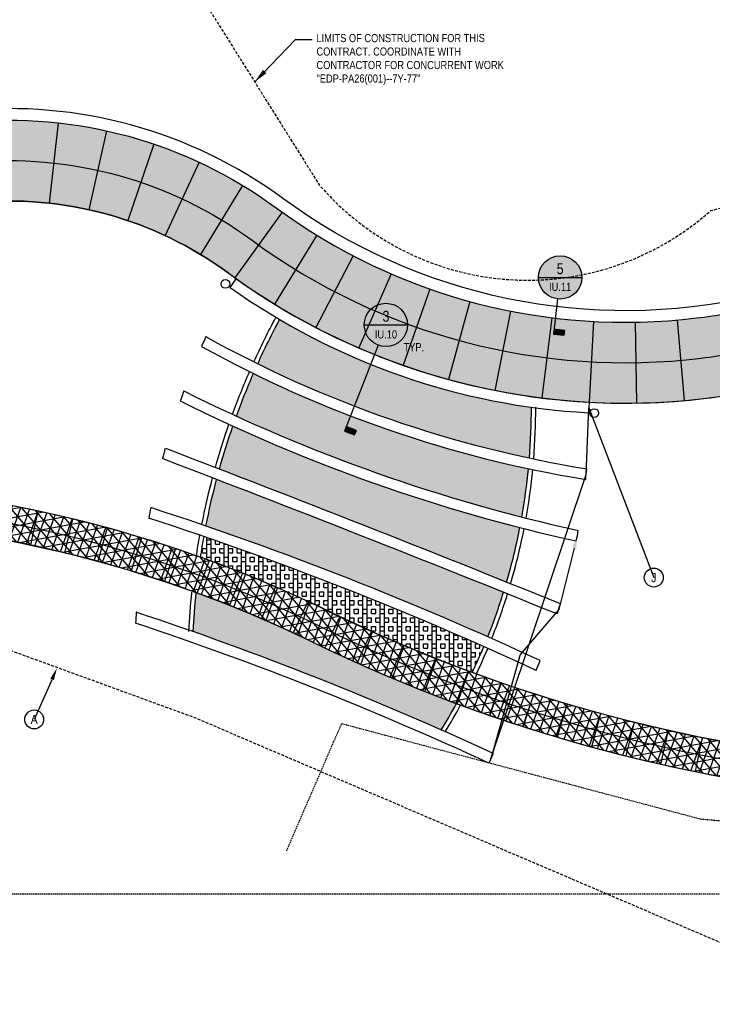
# Model space of a CAD drawing. Extents: x -7 to 1611950, y -7 to 575670.
# Tile 22 of 25: x 1610194 to 1610313, y 574926 to 575096. Entities that reach past the tile are written whole.
import ezdxf
from ezdxf import colors
from ezdxf.entities.mleader import LeaderData, LeaderLine
from ezdxf.enums import TextEntityAlignment as Align
from ezdxf.math import Vec2, Vec3

# ---------------------------------------------------------------- set-up
doc = ezdxf.new("R2010")
doc.units = 0
doc.header["$MEASUREMENT"] = 0
for name, pattern in [('3001.687.19 I09 Tree Protection$0$HIDDEN', [0.375, 0.25, -0.125]), ('DASHED', [0.75, 0.5, -0.25]), ('HIDDEN', [0.375, 0.25, -0.125])]:
    doc.linetypes.add(name, pattern=pattern)
for name, color, linetype in [('3001.687.19 I09 Tree Protection$0$L-TREE-PROTECT', 5, '3001.687.19 I09 Tree Protection$0$HIDDEN'), ('3001.687.19 P-Series Lighting$0$EN-LITE', 3, 'Continuous'), ('L-ANNO-MACH', 7, 'HIDDEN'), ('L-ANNO-MACH-OVERALL', 7, 'HIDDEN'), ('L-PAVE-JONT', 1, 'Continuous'), ('L-PAVE-SDWK', 4, 'Continuous'), ('L-SITE-BID-OPTA', 1, 'Continuous'), ('L-SITE-RTWL', 5, 'Continuous'), ('L-STON-HTCH', 9, 'Continuous'), ('X-XREF-SURV', 252, 'Continuous')]:
    doc.layers.add(name, color=color, linetype=linetype)
for name, color, linetype, lineweight in [('L-ANNO-KEYN', 2, 'Continuous', 25), ('L-ANNO-KEYN-20SC', 2, 'Continuous', 25), ('L-ANNO-NOTE', 2, 'Continuous', 25), ('L-ANNO-SCRN', 9, 'Continuous', 25), ('P-LOW', 4, 'DASHED', 30)]:
    doc.layers.add(name, color=color, linetype=linetype, lineweight=lineweight)
doc.layers.add('L-ANNO-NPLT', color=8, linetype='Continuous', plot=False)
doc.layers.add('L-ANNO-TTLB-NPLT', color=8, linetype='Continuous', plot=False)
doc.styles.add('3001.687.19 P-Series Lighting$0$SIMPLEX', font='ARIALN.TTF')
doc.styles.add('RDG Standard', font='ARIALN.TTF')
doc.styles.add('RDG_Standard', font='ARIALN.TTF')
doc.styles.get("Standard").update_dxf_attribs({"font": 'arial.ttf'})
doc.styles.add('X-HLVM1S', font='ARIALN.TTF')
doc.dimstyles.new('RDG-ENG$7', dxfattribs={"dimscale": 12, "dimtxt": 0.09375, "dimasz": 0.125, "dimexe": 0.0625, "dimexo": 0.0625, "dimgap": 0.03125, "dimtad": 1, "dimlfac": 12, "dimzin": 3, "dimdsep": 46, "dimlunit": 4, "dimtxsty": 'RDG Standard', "dimblk": 'ARCHTICK', "dimcen": 0.0937, "dimclrd": 256, "dimclre": 256, "dimclrt": 256, "dimadec": 0, "dimazin": 0, "dimtfac": 0.75, "dimtofl": 0, "dimtmove": 0, "dimatfit": 3, "dimfxl": 1, "dimtolj": 1, "dimtzin": 0, "dimarcsym": 0})
pattern_1 = [(90, (0, 0), (-3, 1.83697019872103e-16), []), (90, (0.75, 0), (-3, 1.83697019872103e-16), []), (0, (0, 0), (0, 3), [-0.75, 0.75]), (0, (0, 0.75), (0, 3), [-0.75, 0.75]), (0, (0, 1.5), (0, 3), [0.75, -0.75]), (0, (0, 2.25), (0, 3), [0.75, -0.75]), (90, (1.5, 0), (-3, 1.83697019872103e-16), [0.75, -0.75]), (90, (2.25, 0), (-3, 1.83697019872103e-16), [0.75, -0.75])]

# ---------------------------------------------------------------- blocks, each defined once
blk = doc.blocks.new('*U63')
at = {"layer": 'L-PAVE-JONT'}
blk.add_line((-1.830613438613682e-10, 2.999999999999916), (-7.615952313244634e-11, -2.9999999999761), dxfattribs=at)
blk = doc.blocks.new('*U64')
at = {"layer": 'L-PAVE-JONT', "color": 0, "linetype": 'ByBlock', "lineweight": -2, "transparency": 16777216}
for p, rotation in [((1610196.130691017, 575008.2949774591), 347.9477263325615), ((1610202.068365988, 575006.939829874), 346.33960181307), ((1610207.965672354, 575005.4185847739), 344.7314772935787), ((1610213.817964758, 575003.732440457), 343.1233527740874), ((1610219.620633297, 575001.8827251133), 341.5152282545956), ((1610225.369107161, 574999.8708957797), 339.9071037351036), ((1610231.058858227, 574997.6985371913), 338.2989792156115), ((1610236.68540463, 574995.3673605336), 336.6908546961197), ((1610242.244314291, 574992.8792020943), 335.082730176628), ((1610247.739648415, 574990.2533305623), 334.4974693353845), ((1610253.265600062, 574987.6926351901), 335.7770407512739), ((1610258.847356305, 574985.2559777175), 337.0566121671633), ((1610264.482133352, 574982.9445733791), 338.3361835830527), ((1610270.167120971, 574980.7595749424), 339.6157549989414), ((1610275.899483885, 574978.7020721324), 340.8953264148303), ((1610281.676363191, 574976.7730910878), 342.1748978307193), ((1610287.494877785, 574974.97359385), 343.4544692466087), ((1610293.352125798, 574973.3044778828), 344.734040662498), ((1610299.245186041, 574971.7665756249), 346.0136120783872), ((1610305.171119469, 574970.3606540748), 347.2931834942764), ((1610311.126970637, 574969.087414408), 348.5727549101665)]:
    blk.add_blockref('*U63', p, dxfattribs=dict(at, rotation=rotation))
blk = doc.blocks.new('*U59')
at = {"layer": 'L-PAVE-JONT'}
blk.add_line((-1.971223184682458e-11, 6.999999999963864), (5.255071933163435e-10, -7.00000000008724), dxfattribs=at)
blk = doc.blocks.new('*U60')
at = {"layer": 'L-PAVE-JONT', "color": 0, "linetype": 'ByBlock', "lineweight": -2, "transparency": 16777216}
for p, rotation in [((1610199.509694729, 575071.4874065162), 353.7475588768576), ((1610207.134824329, 575070.2288639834), 347.5078753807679), ((1610214.577993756, 575068.1490179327), 341.2681918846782), ((1610221.751015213, 575065.2725106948), 335.0285083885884), ((1610228.568901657, 575061.6334235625), 328.7888248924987), ((1610234.964089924, 575057.2927567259), 324.3919354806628), ((1610241.404782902, 575053.017478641), 328.4563164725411), ((1610248.132298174, 575049.2094519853), 332.520697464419), ((1610255.112796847, 575045.8878308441), 336.5850784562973), ((1610262.311167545, 575043.0693227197), 340.6494594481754), ((1610269.691203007, 575040.7681044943), 344.7138404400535), ((1610277.215782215, 575038.9957511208), 348.7782214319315), ((1610284.847057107, 575037.7611774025), 352.8426024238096), ((1610292.546642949, 575037.0705931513), 356.9069834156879), ((1610307.995685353, 575037.3325336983), 5.035745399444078), ((1610300.275811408, 575036.9274719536), 0.9713644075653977)]:
    blk.add_blockref('*U59', p, dxfattribs=dict(at, rotation=rotation))
blk = doc.blocks.new('*U113')
at = {"layer": 'L-ANNO-KEYN', "true_color": 0xffffff}
h = blk.add_hatch(color=7, dxfattribs=at)
edge = h.paths.add_edge_path()
edge.add_arc((4.158625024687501e-05, 0.0004720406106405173), 0.2500420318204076, 0, 360)
at = {"layer": 'L-ANNO-KEYN'}
blk.add_hatch(color=256, dxfattribs=at).paths.add_polyline_path([(-0.3611053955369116, -1.27054023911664), (-0.3407965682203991, -1.218440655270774), (-0.4572609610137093, -1.173041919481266), (-0.4775697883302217, -1.225141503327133)])
for p, q in [((-0.25, -2.442490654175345e-16), (0.2499999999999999, -5.275239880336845e-16)), ((-0.09079747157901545, -0.2329287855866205), (-0.4775697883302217, -1.225141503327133))]:
    blk.add_line(p, q, dxfattribs=at)
blk.add_lwpolyline([(-0.3611053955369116, -1.27054023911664), (-0.3407965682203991, -1.218440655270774), (-0.4572609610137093, -1.173041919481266), (-0.4775697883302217, -1.225141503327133)], close=True, dxfattribs=at)
blk.add_circle((-5.551115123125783e-17, -2.442490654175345e-16), 0.2499999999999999, dxfattribs=at)
at = {"layer": 'L-ANNO-KEYN', "style": 'X-HLVM1S', "flags": 8}
blk.add_attdef('VIEWNUMBER', text='', height=0.125, dxfattribs=at).set_placement((-5.551115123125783e-17, -2.220446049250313e-16), align=Align.BOTTOM_CENTER)
blk.add_attdef('SHEETNUMBER', text='', height=0.09375, dxfattribs=at).set_placement((-5.551115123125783e-17, -0.06250000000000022), align=Align.TOP_CENTER)
at = {"layer": 'L-ANNO-KEYN', "style": 'RDG_Standard'}
blk.add_attdef('DESC', text='', height=0.09375, dxfattribs=at).set_placement((0.001255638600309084, -0.3710050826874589), align=Align.CENTER)
blk = doc.blocks.new('*U112')
at = {"layer": 'L-ANNO-KEYN', "true_color": 0xffffff}
h = blk.add_hatch(color=7, dxfattribs=at)
edge = h.paths.add_edge_path()
edge.add_arc((4.158625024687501e-05, 0.0004720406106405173), 0.2500420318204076, 0, 360)
at = {"layer": 'L-ANNO-KEYN'}
blk.add_hatch(color=256, dxfattribs=at).paths.add_polyline_path([(0.04835961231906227, -0.6682220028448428), (0.05479993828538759, -0.6126761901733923), (-0.0693682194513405, -0.5982793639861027), (-0.07580854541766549, -0.653825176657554)])
for p, q in [((-0.25, -2.442490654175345e-16), (0.2499999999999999, -5.275239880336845e-16)), ((-0.02879365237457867, -0.2483363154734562), (-0.07580854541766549, -0.653825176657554))]:
    blk.add_line(p, q, dxfattribs=at)
blk.add_lwpolyline([(0.04835961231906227, -0.6682220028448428), (0.05479993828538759, -0.6126761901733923), (-0.0693682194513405, -0.5982793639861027), (-0.07580854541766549, -0.653825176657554)], close=True, dxfattribs=at)
blk.add_circle((-5.551115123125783e-17, -2.442490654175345e-16), 0.2499999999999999, dxfattribs=at)
at = {"layer": 'L-ANNO-KEYN', "style": 'X-HLVM1S', "flags": 8}
blk.add_attdef('VIEWNUMBER', text='', height=0.125, dxfattribs=at).set_placement((-5.551115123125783e-17, -2.220446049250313e-16), align=Align.BOTTOM_CENTER)
blk.add_attdef('SHEETNUMBER', text='', height=0.09375, dxfattribs=at).set_placement((-5.551115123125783e-17, -0.06250000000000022), align=Align.TOP_CENTER)
at = {"layer": 'L-ANNO-KEYN', "style": 'RDG_Standard'}
blk.add_attdef('DESC', text='', height=0.09375, dxfattribs=at).set_placement((0.001255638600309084, -0.3710050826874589), align=Align.CENTER)
blk = doc.blocks.new('KEYNOTE-CIRCLE')
at = {"layer": 'L-ANNO-NOTE', "color": 0, "transparency": 16777216}
blk.add_circle((0, 0), 0.09710618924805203, dxfattribs=at)
at = {"layer": 'L-ANNO-NOTE', "color": 0, "transparency": 16777216, "style": 'RDG_Standard'}
blk.add_attdef('#', text='', height=0.09375, dxfattribs=at).set_placement((0, 0), align=Align.MIDDLE_CENTER)
blk = doc.blocks.new('viewports_Rebid')
at = {"layer": 'L-ANNO-MACH-OVERALL'}
blk.add_lwpolyline([(678.2274583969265, -124.6375052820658), (358.2274583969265, -124.6375052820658), (358.2274583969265, 65.36249471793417), (678.2274583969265, 65.36249471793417)], close=True, dxfattribs=at)
blk = doc.blocks.new('3001.687.19 I09 Tree Protection')
at = {"layer": '3001.687.19 I09 Tree Protection$0$L-TREE-PROTECT'}
blk.add_lwpolyline([(1610239.833996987, 574952.4307387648), (1610249.345489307, 574974.4497322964), (1610311.420491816, 574957.9357162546), (1610354.487072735, 574954.1746995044), (1610375.73456333, 574956.6398883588), (1610393.492382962, 574928.4918304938)], dxfattribs=at)
blk = doc.blocks.new('3001.687.19 P-Series Lighting$0$DM_ELEC-LF32')
blk.add_circle((0, 0), 2.999999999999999)
at = {"style": '3001.687.19 P-Series Lighting$0$SIMPLEX', "flags": 1}
blk.add_attdef('CON_CENTER', text='', height=9.600000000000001, dxfattribs=at).set_placement((0, 0), align=Align.MIDDLE_CENTER)
for tag, p in [('CON_TYPE', (0, -16.45714285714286)), ('CON_WIDTH', (0, -32.91428571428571))]:
    blk.add_attdef(tag, p, '', height=9.600000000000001, dxfattribs=at)
blk = doc.blocks.new('3001.687.19 P-Series Lighting')
at = {"layer": '3001.687.19 P-Series Lighting$0$EN-LITE', "xscale": 0.25, "yscale": 0.25, "zscale": 0.25}
for p in [(1610229.218188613, 575050.544442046), (1610293.068932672, 575028.2029732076)]:
    blk.add_blockref('3001.687.19 P-Series Lighting$0$DM_ELEC-LF32', p, dxfattribs=at)
blk = doc.blocks.new('_ArchTick')
at = {"color": 0, "linetype": 'ByBlock', "const_width": 0.15}
blk.add_lwpolyline([(-0.5, -0.5), (0.5, 0.5)], dxfattribs=at)
blk = doc.blocks.new('Bid Option A')
at = {"layer": 'L-STON-HTCH'}
h = blk.add_hatch(dxfattribs=at)
h.set_pattern_fill('BOX', color=256, scale=3)
h.set_pattern_definition(pattern_1)
edge = h.paths.add_edge_path()
edge.add_arc((1610350.061169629, 574984.4809194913), 126.5226199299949, 165.2448305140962, 168.9944097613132)
edge.add_arc((1610028.799253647, 574435.8648700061), 605.7230114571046, 66.05514807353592, 71.01379449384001, ccw=False)
edge.add_arc((1610175.446985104, 575028.8581270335), 106.728361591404, 338.3355827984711, 342.7242884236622)
edge.add_arc((1608871.465262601, 571498.0790605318), 3770.958730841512, 68.11025591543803, 68.92096622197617)
edge = h.paths.add_edge_path()
edge.add_arc((1610353.214440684, 575293.9894872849), 294.7945650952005, 245.40571419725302, 255.65832670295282, ccw=False)
edge.add_arc((1610350.061169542, 574984.4809195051), 126.5226198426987, 160.8722016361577, 164.4101690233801)
edge.add_arc((1608871.46526439, 571498.0790650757), 3772.792059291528, 68.11274471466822, 68.92384661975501, ccw=False)
edge.add_arc((1610175.44629005, 575028.8583257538), 106.7290844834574, 343.7124273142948, 344.9609860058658)
edge.add_arc((1610175.446984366, 575028.8581260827), 106.7283621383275, 344.960992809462, 348.9390472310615)
edge = h.paths.add_edge_path()
edge.add_arc((1610298.427843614, 575145.9119057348), 116.0000073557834, 233.6587569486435, 234.3920134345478)
edge.add_arc((1610298.427968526, 575145.9118090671), 116.0000014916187, 233.6650555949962, 234.3919354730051, ccw=False)
edge.add_arc((1610191.777139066, 575000.9097358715), 64.00000032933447, 53.66505521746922, 53.67661287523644)
edge = h.paths.add_edge_path()
edge.add_arc((1610324.071056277, 575218.0403182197), 202.0917002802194, 243.7938818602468, 257.9381555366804)
edge.add_arc((1610175.446984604, 575028.858137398), 106.7283620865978, 355.4601220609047, 360.1860954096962)
edge.add_arc((1610298.42796765, 575145.9118078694), 117.8333333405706, 239.4976253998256, 262.07170587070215, ccw=False)
edge.add_arc((1610350.061172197, 574984.4809254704), 126.5226197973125, 151.7401905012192, 155.6132283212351)
edge = h.paths.add_edge_path()
edge.add_arc((1610353.214440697, 575293.9894873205), 292.9612317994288, 245.3740303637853, 255.634675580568)
edge.add_arc((1610175.44698308, 575028.8581097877), 106.7283619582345, 349.9254224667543, 354.4685432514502)
edge.add_arc((1610324.071056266, 575218.0403181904), 203.9250335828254, 243.8139827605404, 258.0016369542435, ccw=False)
edge.add_arc((1610350.061174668, 574984.4809340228), 126.5226197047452, 156.4440906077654, 160.0387208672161)
edge = h.paths.add_edge_path()
edge.add_arc((1610028.799253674, 574435.8648700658), 587.7230113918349, 66.1336636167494, 70.63552310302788, ccw=False)
edge.add_arc((1610175.446979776, 575028.8581186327), 106.7283622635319, 328.651025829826, 331.4535661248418)
edge.add_line((1610269.200388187, 574977.8557488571), (1610269.215595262, 574977.9018224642))
edge.add_arc((1610365.149604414, 575236.692598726), 275.9999999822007, 244.0444907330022, 249.6602045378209, ccw=False)
edge.add_arc((1610150.689789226, 574796.1168532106), 213.9999998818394, 64.0444907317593, 69.91794227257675)
edge.add_arc((1610350.06116969, 574984.4809277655), 126.5226196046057, 174.2731845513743, 177.346014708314)
h = blk.add_hatch(dxfattribs=at)
h.set_pattern_fill('BOX', color=256, scale=3)
h.set_pattern_definition(pattern_1)
edge = h.paths.add_edge_path()
edge.add_line((1610225.525016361, 575006.8129566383), (1610224.932612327, 575003.2110423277))
edge.add_arc((1610153.552030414, 574802.3968243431), 213.1232920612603, 63.961358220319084, 70.43194757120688, ccw=False)
edge.add_arc((1610363.746774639, 575233.1027594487), 266.1359994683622, 244.0066752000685, 249.831371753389)
edge.add_line((1610271.987264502, 574983.2857013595), (1610273.97521475, 574987.7584727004))
edge.add_arc((1610026.340193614, 574429.2170608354), 610.9759508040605, 66.08940843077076, 70.97316838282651)
at = {"layer": 'L-SITE-RTWL'}
blk.add_line((1610275.581019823, 574969.2663117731), (1610274.811212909, 574967.6024282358), dxfattribs=at)
for points in [[(1610234.15435573, 575037.054014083, -0.0168513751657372), (1610237.958215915, 575044.7407531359)], [(1610234.827025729, 575036.7213773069, -0.01690092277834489), (1610238.618823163, 575044.385650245, -0.01690092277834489)], [(1610230.455879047, 575027.9883240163, -0.01563408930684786), (1610233.408441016, 575035.3774880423)], [(1610231.139585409, 575027.6738605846, -0.01568581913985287), (1610234.081617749, 575035.0449076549, -0.01568581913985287)], [(1610281.840485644, 575020.4102743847, 0.02062387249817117), (1610282.174783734, 575029.2047881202, 0.02062387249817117)], [(1610282.580363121, 575020.2536207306, 0.02085098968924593), (1610282.924779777, 575029.2072241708, 0.02062387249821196)], [(1610227.490232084, 575018.7545982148, -0.01544005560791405), (1610229.839120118, 575026.253860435)], [(1610228.193281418, 575018.4837308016, -0.01543852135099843), (1610230.523858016, 575025.9393864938, -0.01543852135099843)], [(1610280.529687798, 575010.1881306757, 0.01982570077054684), (1610281.678356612, 575018.5703246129)], [(1610225.149299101, 575008.88059951, -0.01631959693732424), (1610227.006798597, 575016.9761738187)], [(1610281.258435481, 575010.0024864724, 0.01975984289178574), (1610282.416773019, 575018.4148187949, 0.01975984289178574)], [(1610225.86548263, 575008.634691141, -0.01636208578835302), (1610227.710890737, 575016.7048641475, -0.01636208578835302)], [(1610277.891924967, 574998.9252443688, 0.02280939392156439), (1610280.192722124, 575008.3819519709)], [(1610224.190876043, 575003.3220706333, -0.007441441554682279), (1610224.807358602, 575007.0597282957, -0.007213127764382)], [(1610224.932612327, 575003.2110423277, -0.007213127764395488), (1610225.525016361, 575006.8129566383, -0.007213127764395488)], [(1610278.591156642, 574998.6442545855, 0.02288287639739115), (1610280.920717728, 575008.1968120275, 0.02288287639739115)], [(1610222.925064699, 574990.3741873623, -0.01340855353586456), (1610223.423771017, 574997.1808823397, -0.01340855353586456)], [(1610223.674260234, 574990.3394591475, -0.01340855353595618), (1610224.170027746, 574997.10604321, -0.01340855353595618)], [(1610274.636270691, 574989.4572540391, 0.01915168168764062), (1610277.360486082, 574997.1629935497)], [(1610275.322090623, 574989.1521890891, 0.01908124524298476), (1610278.058637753, 574996.8824026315, 0.01908124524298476)], [(1610271.956555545, 574983.2857013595, 0.01146671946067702), (1610273.944505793, 574987.7584727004)], [(1610272.634746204, 574982.9654554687, 0.01142600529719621), (1610274.629925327, 574987.4535067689, 0.01142600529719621)], [(1610274.629925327, 574987.4535067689, 4.070883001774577e-05), (1610274.636666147, 574987.4696578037)], [(1610266.594543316, 574973.3327652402, 0.01234376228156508), (1610269.223787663, 574977.8987856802, 0.01234376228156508)], [(1610267.286006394, 574973.0263047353, 0.01211574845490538), (1610269.882774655, 574977.5406849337)]]:
    blk.add_lwpolyline(points, format="xyb", dxfattribs=at)
for centre, radius, start, end in [((1610356.016801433, 574983.2021314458), 142.6029471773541, 155.9017286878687, 156.6415384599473), ((1610324.071056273, 575218.0403182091), 202.0917002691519, 240.9180027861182, 260.7972032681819), ((1610324.071056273, 575218.0403182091), 203.9250336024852, 240.9662718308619, 260.8310113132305), ((1610356.016801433, 574983.2021314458), 142.6029471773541, 159.9732278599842, 160.7152494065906), ((1610353.214440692, 575293.9894873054), 292.9612317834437, 243.4227820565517, 257.5999876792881), ((1610353.214440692, 575293.9894873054), 294.7945651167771, 243.443023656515, 257.6094347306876), ((1610356.016801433, 574983.2021314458), 142.6029471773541, 164.1778869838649, 164.9178718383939), ((1608871.465263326, 571498.0790623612), 3772.792062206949, 67.96019522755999, 69.07496593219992), ((1608871.465263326, 571498.0790623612), 3770.958728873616, 67.95796788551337, 69.07370778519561), ((1610178.435886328, 575028.4334068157), 113.7449871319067, 354.0896864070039, 355.0151547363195), ((1610356.016801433, 574983.2021314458), 142.6029471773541, 168.41849631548, 169.1603783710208), ((1610028.79925364, 574435.8648699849), 605.7230114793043, 65.11334698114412, 71.9662528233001), ((1610028.79925364, 574435.8648699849), 603.889678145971, 65.10677901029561, 71.94543955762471), ((1610178.435886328, 575028.4334068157), 113.7449871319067, 348.6567822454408, 349.58060390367), ((1610178.435886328, 575028.4334068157), 113.7449871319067, 342.0686273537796, 342.9950755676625), ((1610356.016801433, 574983.2021314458), 142.6029471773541, 175.7738006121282, 176.5347327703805), ((1610028.79925364, 574435.8648699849), 587.7230114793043, 65.17206158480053, 71.65257934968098), ((1610028.79925364, 574435.8648699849), 585.889678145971, 65.17206158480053, 71.60620214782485), ((1610178.435886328, 575028.4334068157), 113.7449871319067, 336.8136879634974, 337.7378472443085)]:
    blk.add_arc(centre, radius, start, end, dxfattribs=at)
at = {"layer": 'L-ANNO-NOTE'}
ml = blk.add_multileader_block('Standard', dxfattribs=at)
ml.set_content('KEYNOTE-CIRCLE', color=256, scale=16.875)
ml.set_attribute('#', 'J', width=0)
ml.set_leader_properties()
ml.build(insert=Vec2(0, 0))
ml.multileader.update_dxf_attribs({"has_dogleg": 0, "text_right_attachment_type": 3, "dogleg_length": 0.36, "arrow_head_size": 2.109375, "scale": 30, "block_connection_type": 1})
ctx = ml.context
ctx.base_point, ctx.scale, ctx.char_height, ctx.arrow_head_size, ctx.landing_gap_size, ctx.plane_origin, ctx.plane_x_axis, ctx.plane_y_axis = Vec3(1610303.354180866, 574999.710895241), 30, 1.58203125, 2.109375, 1.51875, Vec3(1610265.54682056, 574997.2671228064), Vec3(0.999999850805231, 0.0005462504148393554), Vec3(-0.0005462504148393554, 0.999999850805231)
ctx.right_attachment, ctx.attachment_type = 3, 1
notes = []
notes.append((ctx, [(1, (1, 1, 0), (1610302.99418092, 574999.7106985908), (0.999999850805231, 0.0005462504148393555), 0.3599999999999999, [(5, [(1610290.120015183, 575006.8793478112), (1610286.910299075, 574994.2102585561), (1610280.230193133, 574986.426702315), (1610275.161125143, 574968.3587389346), (1610291.659186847, 575017.5519401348), (1610292.114986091, 575029.0822471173)], 0, [])])]))
ctx.block.insert, ctx.block.rotation = Vec3(1610303.354180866, 574999.710895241), 0.0005462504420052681
for ctx, leaders in notes:
    for number, flags, end, landing, length, lines in leaders:
        leader = LeaderData()
        leader.index, (leader.has_last_leader_line, leader.has_dogleg_vector, leader.attachment_direction) = number, flags
        leader.last_leader_point, leader.dogleg_vector, leader.dogleg_length = Vec3(end), Vec3(landing), length
        for number, points, colour, breaks in lines:
            line = LeaderLine()
            line.index, line.vertices, line.color, line.breaks = number, Vec3.list(points), colors.encode_raw_color(colour), breaks
            leader.lines.append(line)
        ctx.leaders.append(leader)

msp = doc.modelspace()

# ---------------------------------------------------------------- hatches: boundary and pattern name
at = {"layer": 'L-ANNO-SCRN'}
h = msp.add_hatch(dxfattribs=at)
h.set_pattern_fill('AR-CONC', color=256, scale=0.15)
h.set_pattern_definition([(49.99999999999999, (0, 0), (1.07589027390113, -0.09412820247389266), [0.1125, -1.2375]), (355, (0, 0), (-0.2081270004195, 1.128288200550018), [0.09, -0.9899999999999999]), (100.45144446, (0.08965752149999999, -0.007844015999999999), (0.8677632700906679, 1.034159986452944), [0.09561028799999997, -1.051713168]), (46.18420000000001, (0, 0.3), (1.600861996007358, -0.2482789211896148), [0.16875, -1.85625]), (96.63563549, (0.1334051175, 0.2793100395), (1.401992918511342, 1.461177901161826), [0.143415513, -1.57757064]), (351.1841639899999, (0, 0.3), (1.40199291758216, 1.461177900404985), [0.135, -1.4850000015]), (21, (0.15, 0.225), (0.8953605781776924, -0.6039283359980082), [0.1125, -1.2375]), (326.0000000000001, (0.15, 0.225), (0.3649729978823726, 1.087725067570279), [0.09, -0.9899999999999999]), (71.45144474, (0.224613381, 0.174672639), (1.260333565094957, 0.4837967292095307), [0.095610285, -1.051713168]), (37.50000000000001, (0, 0), (0.018239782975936, 0.4993407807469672), [0, -0.9779999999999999, 0, -1.005, 0, -0.9937499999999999]), (7.499999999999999, (0, 0), (0.3946043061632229, 0.5916175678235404), [0, -0.573, 0, -0.9555, 0, -0.37875]), (327.5, (-0.3345, 0), (0.8007336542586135, -0.03383230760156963), [0, -0.375, 0, -1.17, 0, -1.5525]), (317.5, (-0.4845, 0), (0.8747792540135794, 0.1501574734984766), [0, -0.4875, 0, -0.7769999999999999, 0, -1.1025])])
edge = h.paths.add_edge_path()
edge.add_arc((1610180.213000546, 575120.3512307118), 55.99999999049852, 235.0336811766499, 275.5300516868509)
edge.add_arc((1610191.777139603, 575000.9097359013), 63.99999998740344, 53.66505558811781, 95.53005168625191, ccw=False)
edge.add_arc((1610298.42796765, 575145.9118078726), 116.0000000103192, 233.6650555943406, 276.9267601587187)
edge.add_arc((1610298.427967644, 575145.9118078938), 116.0000000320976, 276.9267601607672, 282.9197550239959)
edge.add_line((1610324.36396579, 575032.848445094), (1610321.134863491, 575046.4713891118))
edge.add_arc((1610298.336555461, 575145.4621233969), 101.5821260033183, 234.0493830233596, 282.96949637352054, ccw=False)
edge.add_arc((1610191.655019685, 575000.4317045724), 78.46421706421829, 53.16169204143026, 95.40765406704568)
edge.add_arc((1610180.042617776, 575119.7080234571), 41.37685380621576, 234.4760036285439, 275.8507212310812, ccw=False)
edge.add_line((1610156.000850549, 575086.0325507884), (1610148.119691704, 575074.4598423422))
at = {"layer": 'L-ANNO-SCRN', "ltscale": 0.01}
h = msp.add_hatch(dxfattribs=at)
h.set_pattern_fill('NET3', color=256, scale=12, angle=10.4)
h.set_pattern_definition([(10.4, (0, 0), (-0.27077871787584, 1.475357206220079), []), (70.4, (0, 0), (-1.413086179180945, 0.5031773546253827), []), (130.4, (0, 0), (-1.142307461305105, -0.972179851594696), [])])
edge = h.paths.add_edge_path()
edge.add_arc((1609954.034990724, 575193.6831440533), 178.0000000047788, 275.5443029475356, 284.1935648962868)
edge.add_line((1609997.680324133, 575021.116968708), (1609998.770942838, 575021.3067028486))
edge.add_arc((1610000.915191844, 575016.7898238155), 4.999999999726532, 115.3945877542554, 248.684136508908)
edge.add_arc((1610051.496559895, 575146.418265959), 144.1474319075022, 248.6841365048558, 285.8283739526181)
edge.add_arc((1610150.820219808, 574796.0781986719), 220.0000000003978, 64.04449073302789, 105.8283739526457, ccw=False)
edge.add_arc((1610365.14205432, 575236.160609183), 269.4960507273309, 244.0249617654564, 287.9075308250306)
edge.add_arc((1610485.753373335, 574862.6555271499), 123.0000000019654, 62.78152397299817, 107.87129413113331, ccw=False)
edge.add_line((1610542.011692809, 574972.0356052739), (1610539.227817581, 574966.7203329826))
edge.add_arc((1610485.753373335, 574862.6555271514), 117.0000000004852, 62.80331079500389, 107.8712941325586)
edge.add_arc((1610365.142052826, 575236.1606038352), 275.4960449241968, 244.025386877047, 287.90674226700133, ccw=False)
edge.add_arc((1610150.820219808, 574796.0781986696), 214.000000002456, 64.04449073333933, 105.8283739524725)
edge.add_arc((1610051.496559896, 575146.41826596), 150.1474319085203, 241.8291039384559, 285.8283739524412, ccw=False)
edge.add_arc((1609971.169440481, 574996.4259245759), 20.00000000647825, 61.82910394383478, 91.39858710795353)
edge.add_line((1609970.681289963, 575016.4199664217), (1609971.232531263, 575016.5158654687))

# ---------------------------------------------------------------- linework, layer by layer
at = {"layer": 'L-ANNO-NPLT'}
msp.add_lwpolyline([(1610148.119691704, 575074.4598423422, 0.1785610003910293), (1610185.609598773, 575064.6118664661, -0.1847298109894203), (1610229.697434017, 575052.4660281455, 0.1910392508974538), (1610312.417625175, 575030.7584775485, 0.02615533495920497), (1610324.36396579, 575032.848445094), (1610320.689630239, 575048.4212012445, -0.2180247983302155), (1610239.177507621, 575065.3551012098, 0.1847298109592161), (1610184.067713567, 575080.5373991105, -0.1796283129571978), (1610157.153810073, 575087.6667736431)], format="xyb", close=True, dxfattribs=at)
msp.add_lwpolyline([(1609998.007118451, 575009.3370988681, 0.1635064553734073), (1610091.632011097, 575004.8502177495, -0.1843650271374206), (1610245.796180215, 574991.1898768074, 0.1936743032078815), (1610448.927795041, 574976.865320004, -0.2063637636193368), (1610543.444627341, 574967.8777643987, 0.132841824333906), (1610629.62046111, 574947.0007630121, -0.2259748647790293), (1610696.383092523, 574917.3441456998, 0.3182379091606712), (1610855.498936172, 574877.3408370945)], format="xyb", dxfattribs=at)
at = {"layer": 'L-ANNO-TTLB-NPLT'}
msp.add_lwpolyline([(1610542.011692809, 574972.0356052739, 0.199319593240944), (1610448.007155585, 574979.7205648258, -0.1938486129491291), (1610247.108300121, 574993.8877171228, 0.1847073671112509), (1610090.813740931, 575007.7364668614, -0.163506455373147), (1609999.097645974, 575012.1318707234, -0.6574366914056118), (1609998.770942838, 575021.3067028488), (1609970.681289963, 575016.4199664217, -0.1297419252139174), (1609980.611501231, 575014.0567920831, 0.1943770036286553), (1610092.450281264, 575001.963968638, -0.1843638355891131), (1610244.482261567, 574988.4929120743, 0.1938431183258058), (1610449.848434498, 574974.0100751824, -0.1992207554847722), (1610539.227817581, 574966.7203329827)], format="xyb", close=True, dxfattribs=at)
at = {"layer": 'L-PAVE-JONT'}
msp.add_lwpolyline([(1610142.827460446, 575088.6759818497, 0.2458863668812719), (1610184.935023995, 575071.5792869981, -0.1847298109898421), (1610233.844966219, 575058.1049976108, 0.1910392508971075), (1610311.573421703, 575037.7073854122, 0.02624971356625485), (1610322.83894055, 575039.6804358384, -0.215199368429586), (1610380.108496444, 575028.1867124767, 0.3309752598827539), (1610450.496410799, 575029.40146445, -0.2627189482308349), (1610490.390909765, 575035.132698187, 0.1454192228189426), (1610566.462930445, 575028.8555906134)], format="xyb", dxfattribs=at)
at = {"layer": 'L-PAVE-SDWK'}
msp.add_lwpolyline([(1610148.16825189, 575093.2010174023, 0.2458863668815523), (1610184.260449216, 575078.54670753, -0.1847298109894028), (1610237.992498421, 575063.7439670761, 0.1910392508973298), (1610310.729218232, 575044.656293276, 0.0262497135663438), (1610321.271263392, 575046.5026340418, -0.2151993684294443), (1610384.187113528, 575033.8757266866, 0.3309752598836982), (1610446.2239194, 575034.9463555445, -0.2627189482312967), (1610492.929674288, 575041.6560926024, 0.1454192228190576), (1610565.027783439, 575035.7068936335, 0.1454192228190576)], format="xyb", dxfattribs=at)
for centre, radius, start, end in [((1610191.777139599, 575000.9097358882), 64, 53.66505559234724, 95.53005168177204), ((1610298.427967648, 575145.9118078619), 116, 233.6650555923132, 282.9413701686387), ((1610150.689789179, 574796.1168531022), 220, 64.0444907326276, 81.04841730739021), ((1610150.689789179, 574796.1168531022), 214, 64.0444907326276, 105.8283739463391), ((1610365.149604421, 575236.6925987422), 270, 244.0444907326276, 287.8712941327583), ((1610365.149604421, 575236.6925987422), 276, 244.0444907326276, 287.8712941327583)]:
    msp.add_arc(centre, radius, start, end, dxfattribs=at)
at = {"layer": 'L-SITE-RTWL'}
for p, q in [((1610230.030590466, 575049.961335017), (1610231.094764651, 575051.4541995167)), ((1610292.168943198, 575030.0807903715), (1610292.070021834, 575028.2501277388))]:
    msp.add_line(p, q, dxfattribs=at)
for centre, radius, start, end in [((1610298.427967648, 575145.9118078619), 116, 233.6650555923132, 276.9267601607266), ((1610298.427967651, 575145.9118078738), 116.0000000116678, 234.391935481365, 266.9069834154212), ((1610298.427967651, 575145.9118078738), 117.8333333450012, 234.5171921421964, 266.9069834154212)]:
    msp.add_arc(centre, radius, start, end, dxfattribs=at)
at = {"layer": 'P-LOW', "flags": 128}
msp.add_lwpolyline([(1609768.393475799, 575189.3224554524, -0.1924392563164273), (1609866.279455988, 575152.0452367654, 0.2142141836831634), (1609924.562324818, 575132.5886661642, 0.03009624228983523), (1609933.467769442, 575134.0260660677, -0.1509132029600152), (1609980.536013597, 575130.2826393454, -0.2531150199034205), (1610066.309712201, 575127.8312583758, -0.1463103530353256), (1610112.125434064, 575129.2624521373, 0.009386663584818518), (1610159.751670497, 575113.5119933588, -0.0633364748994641), (1610223.14468395, 575103.3212818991), (1610245.450506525, 575067.7303020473, 0.4186731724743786), (1610313.22413203, 575063.249311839, -0.1975958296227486), (1610396.779272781, 575053.6309823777, 0.185647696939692), (1610415.34818151, 575026.1444193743, 0.1611880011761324), (1610445.003207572, 575036.5306101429, -0.2627189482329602), (1610493.65503558, 575043.5199195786, -0.3425072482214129), (1610575.59029033, 575040.4874453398, -0.2023432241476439), (1610637.469168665, 575034.1450681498), (1610634.580340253, 575029.2932536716), (1610745.067223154, 574971.4011730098), (1610769.778443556, 574955.4264715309), (1610834.96924643, 574951.2203538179), (1610892.072718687, 574894.6920324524), (1610949.007519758, 574869.616754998), (1610944.869848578, 574856.9373899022), (1610893.612985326, 574863.2292136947), (1610881.843001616, 574849.811993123), (1610850.273937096, 574831.1241338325), (1610795.711562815, 574830.846515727), (1610741.475157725, 574850.4753360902), (1610699.116531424, 574878.0636728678), (1610674.417567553, 574903.2147933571), (1610561.048479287, 574929.4763983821), (1610506.736105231, 574943.4014378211), (1610466.130179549, 574960.093607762), (1610411.23786348, 574950.9497012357), (1610385.399356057, 574949.0968710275), (1610354.571824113, 574943.1938852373), (1610335.09177603, 574927.8662133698), (1610224.098671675, 574975.3781623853), (1610174.711913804, 574993.4010156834), (1610134.305677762, 574986.248795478), (1610067.112924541, 574969.3556382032), (1610068.520758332, 574928.9001898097), (1610058.526807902, 574928.5524042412), (1610057.132906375, 574968.6074957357), (1610003.454988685, 574966.2090881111), (1609981.017856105, 574970.1350857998), (1609937.782594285, 574943.0690713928), (1609923.45857985, 574962.3246461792), (1609911.557216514, 574975.3144484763), (1609888.084439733, 574995.2144768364), (1609816.541248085, 575053.3064861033), (1609802.307818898, 575039.2277332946), (1609741.204437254, 575080.6233704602), (1609724.136068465, 575075.534592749), (1609659.866141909, 574893.3170682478), (1609621.447952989, 574905.919245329), (1609694.494930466, 575114.2006670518), (1609664.18272462, 575125.2451092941), (1609669.370521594, 575139.4833629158), (1609645.067301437, 575149.6002869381), (1609656.919085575, 575231.6995962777), (1609675.662016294, 575228.9938832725), (1609667.532327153, 575172.6781542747), (1609710.44714093, 575157.7893597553), (1609718.822194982, 575181.929251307), (1609754.050547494, 575170.0576293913)], format="xyb", close=True, dxfattribs=at)

# ---------------------------------------------------------------- block references
at = {"layer": 'L-ANNO-KEYN-20SC'}
ref = msp.add_blockref('*U112', (1610287.154631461, 575051.6861927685), dxfattribs=dict(at, xscale=15, yscale=15, zscale=15))
ref.add_attrib('VIEWNUMBER', '5', dxfattribs={"layer": 'L-ANNO-KEYN', "height": 1.875, "style": 'X-HLVM1S'}).set_placement((1610287.154631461, 575051.6861927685), align=Align.BOTTOM_CENTER)
ref.add_attrib('SHEETNUMBER', 'IU.11', dxfattribs={"layer": 'L-ANNO-KEYN', "height": 1.40625, "style": 'X-HLVM1S'}).set_placement((1610287.154631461, 575050.7486927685), align=Align.TOP_CENTER)
ref = msp.add_blockref('*U113', (1610257.012741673, 575043.4607414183), dxfattribs=dict(at, xscale=15, yscale=15, zscale=15))
ref.add_attrib('VIEWNUMBER', '3', dxfattribs={"layer": 'L-ANNO-KEYN', "height": 1.875, "style": 'X-HLVM1S'}).set_placement((1610257.012741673, 575043.4607414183), align=Align.BOTTOM_CENTER)
ref.add_attrib('SHEETNUMBER', 'IU.10', dxfattribs={"layer": 'L-ANNO-KEYN', "height": 1.40625, "style": 'X-HLVM1S'}).set_placement((1610257.012741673, 575042.5232414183), align=Align.TOP_CENTER)
ref.add_attrib('DESC', 'TYP.', dxfattribs={"layer": 'L-ANNO-KEYN', "height": 1.40625, "style": 'RDG_Standard'}).set_placement((1610261.832959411, 575038.9065769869), align=Align.CENTER)
at = {"layer": 'L-ANNO-MACH'}
msp.add_blockref('viewports_Rebid', (1609666.84857738, 575069.5637974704), dxfattribs=at)
at = {"layer": 'L-PAVE-JONT'}
for name in ['*U60', '*U64']:
    msp.add_blockref(name, (0, 0), dxfattribs=at)
at = {"layer": 'L-SITE-BID-OPTA'}
msp.add_blockref('Bid Option A', (0, 0), dxfattribs=at)
at = {"layer": 'X-XREF-SURV'}
for name in ['3001.687.19 P-Series Lighting', '3001.687.19 I09 Tree Protection']:
    msp.add_blockref(name, (0, 0), dxfattribs=at)

# ---------------------------------------------------------------- leaders
at = {"layer": 'L-ANNO-NOTE', "annotation_type": 0, "has_hookline": 1, "hookline_direction": 0, "text_width": 32.34611186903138}
msp.add_leader([(1610234.297595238, 575085.5257919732), (1610241.376766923, 575092.8816260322), (1610244.364481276, 575092.8816260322)], dimstyle='RDG-ENG$7', override={"dimscale": 20, "dimgap": 0.03125, "dimtad": 0}, dxfattribs=at)
at = {"layer": 'L-ANNO-NOTE'}
ml = msp.add_multileader_block('Standard', dxfattribs=at)
ml.set_content('KEYNOTE-CIRCLE', color=256, scale=16.875)
ml.set_attribute('#', 'A', width=0)
ml.set_leader_properties()
ml.build(insert=Vec2(0, 0))
ml.multileader.update_dxf_attribs({"has_dogleg": 0, "text_right_attachment_type": 3, "dogleg_length": 0.36, "arrow_head_size": 2.109375, "scale": 30, "block_connection_type": 1})
ctx = ml.context
ctx.base_point, ctx.scale, ctx.char_height, ctx.arrow_head_size, ctx.landing_gap_size, ctx.plane_origin, ctx.plane_x_axis, ctx.plane_y_axis = Vec3(1610196.137522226, 574975.1584747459), 30, 1.58203125, 2.109375, 1.51875, Vec3(1610172.834213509, 574989.6265389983), Vec3(0.999999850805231, 0.0005462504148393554), Vec3(-0.0005462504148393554, 0.999999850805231)
ctx.right_attachment, ctx.attachment_type = 3, 1
notes = []
notes.append((ctx, [(0, (1, 1, 0), (1610196.497522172, 574975.1586713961), (-0.999999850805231, -0.0005462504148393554), 0.3600000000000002, [(0, [(1610200.082609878, 574984.0324783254)], 0, [])])]))
ctx.block.insert, ctx.block.rotation = Vec3(1610196.137522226, 574975.1584747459), 0.0005462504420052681
for ctx, leaders in notes:
    for number, flags, end, landing, length, lines in leaders:
        leader = LeaderData()
        leader.index, (leader.has_last_leader_line, leader.has_dogleg_vector, leader.attachment_direction) = number, flags
        leader.last_leader_point, leader.dogleg_vector, leader.dogleg_length = Vec3(end), Vec3(landing), length
        for number, points, colour, breaks in lines:
            line = LeaderLine()
            line.index, line.vertices, line.color, line.breaks = number, Vec3.list(points), colors.encode_raw_color(colour), breaks
            leader.lines.append(line)
        ctx.leaders.append(leader)

# ---------------------------------------------------------------- next in the draw order: texts
at = {"layer": 'L-ANNO-NOTE', "insert": (1610244.989481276, 575093.8191260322), "char_height": 1.4, "width": 35.99928402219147, "attachment_point": 1, "style": 'RDG Standard', "bg_fill": 3, "box_fill_scale": 1.5, "bg_fill_color": 256, "bg_fill_transparency": 0}
msp.add_mtext('\\A1;LIMITS OF CONSTRUCTION FOR THIS CONTRACT. COORDINATE WITH CONTRACTOR FOR CONCURRENT WORK \\P"EDP-PA26(001)--7Y-77"', dxfattribs=at)

doc.saveas('drawing.dxf')
